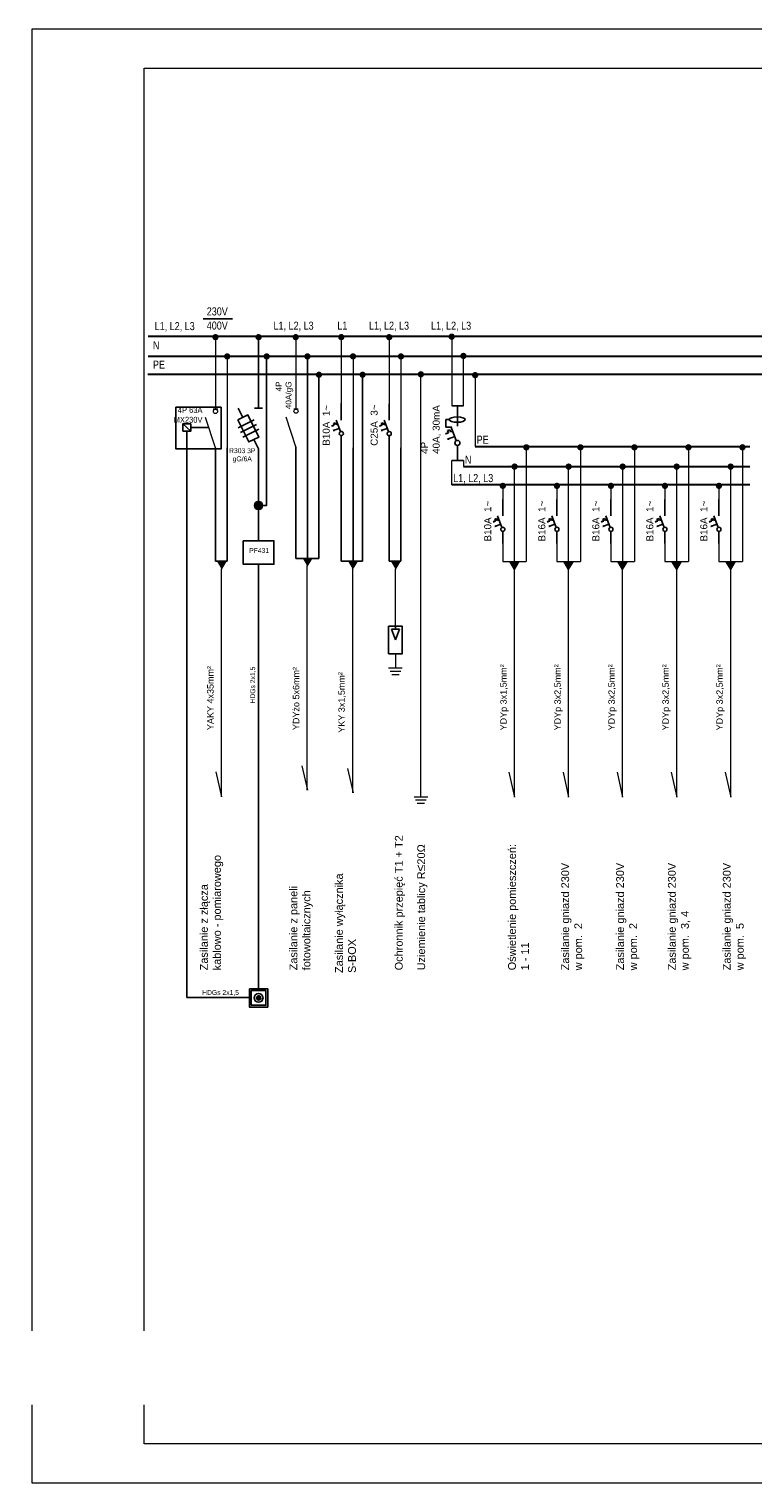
# Model space of a CAD drawing. Header units: millimetres. Extents: x 76855 to 99678, y -15103 to -11972.
# Tile 18 of 28: x 81240 to 82719, y -14942 to -11972. Entities that reach past the tile are written whole.
import ezdxf

# ---------------------------------------------------------------- set-up
doc = ezdxf.new("R2010")
doc.units = ezdxf.units.MM
doc.header["$LTSCALE"] = 100
doc.header["$MEASUREMENT"] = 0
for name, color, linetype in [('#KIE_Przycisk p.poż.', 240, 'Continuous'), ('#KIE_SIZ_Obwód do przycisku p.poż.', 240, 'Continuous'), ('Okno', 4, 'Continuous')]:
    doc.layers.add(name, color=color, linetype=linetype)
doc.layers.add('_To_TABEL_RYSUNK', color=7, linetype='Continuous', lineweight=25)
doc.layers.add('Wentyl', color=4, linetype='Continuous', lineweight=18)
doc.styles.add('8', font='txt.shx', dxfattribs={"height": 20})
doc.styles.add('CDMSTYLE', font='CDMSIMPL', dxfattribs={"width": 0.8, "bigfont": 'CDMBIGPL'})
doc.styles.add('Century', font='txt', dxfattribs={"height": 10})
doc.styles.add('styl3', font='txt.shx', dxfattribs={"height": 100})

# ---------------------------------------------------------------- blocks, each defined once
blk = doc.blocks.new('RU')
for p, q in [((-3, 425), (-3, 222)), ((12, 159), (83, -31)), ((32, 106), (130, 142)), ((59, 33), (89, 44)), ((100, 13), (89, 44)), ((128, 24), (100, 13)), ((130, 142), (108, 139)), ((111, 131), (130, 142)), ((117, 54), (157, 69)), ((117, 54), (128, 24)), ((157, 69), (135, 66)), ((139, 58), (157, 69)), ((-3, -304), (-3, -33)), ((80, -20), (153, -20)), ((153, -123), (105, -123)), ((153, -20), (153, -123))]:
    blk.add_line(p, q)
blk.add_circle((-3, 191), 34)
blk.add_ellipse((-1, -122), major_axis=(-107, 0), ratio=0.334436)
blk = doc.blocks.new('WI')
for p, q in [((43645, -14271), (43645, -14475)), ((43659, -14537), (43731, -14727)), ((43680, -14590), (43777, -14554)), ((43707, -14663), (43736, -14652)), ((43747, -14683), (43736, -14652)), ((43776, -14672), (43747, -14683)), ((43777, -14554), (43756, -14558)), ((43759, -14565), (43777, -14554)), ((43764, -14642), (43804, -14627)), ((43764, -14642), (43776, -14672)), ((43804, -14627), (43783, -14631)), ((43786, -14638), (43805, -14627)), ((43645, -15000), (43645, -14729))]:
    blk.add_line(p, q)
blk.add_circle((43645, -14505), 34)
blk = doc.blocks.new('Przycisk p.poż.')
at = {"layer": '#KIE_Przycisk p.poż.'}
h = blk.add_hatch(color=256, dxfattribs=at)
h.dxf.hatch_style = 1
edge = h.paths.add_edge_path()
edge.add_arc((171.1, -3527.6), 3, 0, 360)
for points in [[(158.6, -3515.1), (183.6, -3515.1), (183.6, -3540.1), (158.6, -3540.1)], [(161.1, -3517.6), (181.1, -3517.6), (181.1, -3537.6), (161.1, -3537.6)]]:
    blk.add_lwpolyline(points, close=True, dxfattribs=at)
for radius in [6, 3]:
    blk.add_circle((171.1, -3527.6), radius, dxfattribs=at)

msp = doc.modelspace()

# ---------------------------------------------------------------- hatches: boundary and pattern name
at = {"layer": '#KIE_SIZ_Obwód do przycisku p.poż.'}
h = msp.add_hatch(color=256, dxfattribs=at)
h.dxf.hatch_style = 1
edge = h.paths.add_edge_path()
edge.add_arc((81708.468, -12945.428), 8.28, 0, 360)
at = {"linetype": 'ByBlock', "lineweight": 15}
h = msp.add_hatch(color=256, dxfattribs=at)
edge = h.paths.add_edge_path()
edge.add_arc((81831.993, -12678.363), 6.353, 0, 360)
h = msp.add_hatch(color=256, dxfattribs=at)
edge = h.paths.add_edge_path()
edge.add_arc((81921.105, -12678.281), 6.353, 0, 360)
h = msp.add_hatch(color=256, dxfattribs=at)
h.paths.add_polyline_path([(81808.181, -13069.55), (81808.181, -13053.491), (81798.665, -13053.491)])
h.paths.add_polyline_path([(81808.181, -13069.55), (81817.697, -13053.491), (81808.181, -13053.491)])
at = {"layer": '_To_TABEL_RYSUNK', "linetype": 'ByBlock', "lineweight": 15}
h = msp.add_hatch(color=256, dxfattribs=at)
edge = h.paths.add_edge_path()
edge.add_arc((81620.476, -12601.547), 6.458, 0, 360)
h = msp.add_hatch(color=256, dxfattribs=at)
edge = h.paths.add_edge_path()
edge.add_arc((81708.589, -12601.547), 6.458, 0, 360)
h = msp.add_hatch(color=256, dxfattribs=at)
edge = h.paths.add_edge_path()
edge.add_arc((81784.375, -12601.547), 6.458, 0, 360)
h = msp.add_hatch(color=256, dxfattribs=at)
edge = h.paths.add_edge_path()
edge.add_arc((81877.601, -12601.465), 6.458, 0, 360)
h = msp.add_hatch(color=256, dxfattribs=at)
edge = h.paths.add_edge_path()
edge.add_arc((81975.511, -12601.547), 6.458, 0, 360)
at = {"layer": '_To_TABEL_RYSUNK', "linetype": 'ByBlock', "lineweight": -3}
h = msp.add_hatch(color=256, dxfattribs=at)
edge = h.paths.add_edge_path()
edge.add_arc((82103.137, -12600.497), 6.458, 0, 360)
at = {"layer": '_To_TABEL_RYSUNK', "linetype": 'ByBlock', "lineweight": 15}
h = msp.add_hatch(color=256, dxfattribs=at)
edge = h.paths.add_edge_path()
edge.add_arc((81644.468, -12640.915), 6.458, 0, 360)
h = msp.add_hatch(color=256, dxfattribs=at)
edge = h.paths.add_edge_path()
edge.add_arc((81725.145, -12640.915), 6.458, 0, 360)
h = msp.add_hatch(color=256, dxfattribs=at)
edge = h.paths.add_edge_path()
edge.add_arc((81808.366, -12640.915), 6.458, 0, 360)
h = msp.add_hatch(color=256, dxfattribs=at)
edge = h.paths.add_edge_path()
edge.add_arc((81901.592, -12640.832), 6.458, 0, 360)
h = msp.add_hatch(color=256, dxfattribs=at)
edge = h.paths.add_edge_path()
edge.add_arc((81999.502, -12640.915), 6.458, 0, 360)
at = {"layer": '_To_TABEL_RYSUNK', "linetype": 'ByBlock', "lineweight": -3}
h = msp.add_hatch(color=256, dxfattribs=at)
edge = h.paths.add_edge_path()
edge.add_arc((82127.128, -12639.864), 6.458, 0, 360)
at = {"layer": '_To_TABEL_RYSUNK', "linetype": 'ByBlock', "lineweight": 15}
h = msp.add_hatch(color=256, dxfattribs=at)
edge = h.paths.add_edge_path()
edge.add_arc((82040.206, -12677.434), 6.458, 0, 360)
at = {"layer": '_To_TABEL_RYSUNK', "linetype": 'ByBlock', "lineweight": -3}
h = msp.add_hatch(color=256, dxfattribs=at)
edge = h.paths.add_edge_path()
edge.add_arc((82151.119, -12679.233), 6.458, 0, 360)
h = msp.add_hatch(color=256, dxfattribs=at)
edge = h.paths.add_edge_path()
edge.add_arc((82255.614, -12826.589), 6.458, -180, 180, ccw=False)
h = msp.add_hatch(color=256, dxfattribs=at)
edge = h.paths.add_edge_path()
edge.add_arc((82255.704, -12826.589), 6.458, -180, 180, ccw=False)
h = msp.add_hatch(color=256, dxfattribs=at)
edge = h.paths.add_edge_path()
edge.add_arc((82366.152, -12826.589), 6.458, -180, 180, ccw=False)
h = msp.add_hatch(color=256, dxfattribs=at)
edge = h.paths.add_edge_path()
edge.add_arc((82366.242, -12826.589), 6.458, -180, 180, ccw=False)
h = msp.add_hatch(color=256, dxfattribs=at)
edge = h.paths.add_edge_path()
edge.add_arc((82476.486, -12826.589), 6.458, -180, 180, ccw=False)
h = msp.add_hatch(color=256, dxfattribs=at)
edge = h.paths.add_edge_path()
edge.add_arc((82476.576, -12826.589), 6.458, -180, 180, ccw=False)
h = msp.add_hatch(color=256, dxfattribs=at)
edge = h.paths.add_edge_path()
edge.add_arc((82586.822, -12826.589), 6.458, -180, 180, ccw=False)
h = msp.add_hatch(color=256, dxfattribs=at)
edge = h.paths.add_edge_path()
edge.add_arc((82586.912, -12826.589), 6.458, -180, 180, ccw=False)
h = msp.add_hatch(color=256, dxfattribs=at)
edge = h.paths.add_edge_path()
edge.add_arc((82697.159, -12826.579), 6.458, -180, 180, ccw=False)
h = msp.add_hatch(color=256, dxfattribs=at)
edge = h.paths.add_edge_path()
edge.add_arc((82697.248, -12826.58), 6.458, -180, 180, ccw=False)
h = msp.add_hatch(color=256, dxfattribs=at)
edge = h.paths.add_edge_path()
edge.add_arc((82231.623, -12865.956), 6.458, -180, 180, ccw=False)
h = msp.add_hatch(color=256, dxfattribs=at)
edge = h.paths.add_edge_path()
edge.add_arc((82342.161, -12865.956), 6.458, -180, 180, ccw=False)
h = msp.add_hatch(color=256, dxfattribs=at)
edge = h.paths.add_edge_path()
edge.add_arc((82452.495, -12865.956), 6.458, -180, 180, ccw=False)
h = msp.add_hatch(color=256, dxfattribs=at)
edge = h.paths.add_edge_path()
edge.add_arc((82562.831, -12865.956), 6.458, -180, 180, ccw=False)
h = msp.add_hatch(color=256, dxfattribs=at)
edge = h.paths.add_edge_path()
edge.add_arc((82673.168, -12865.947), 6.458, -180, 180, ccw=False)
h = msp.add_hatch(color=256, dxfattribs=at)
edge = h.paths.add_edge_path()
edge.add_arc((82207.632, -12905.325), 6.458, -180, 180, ccw=False)
h = msp.add_hatch(color=256, dxfattribs=at)
edge = h.paths.add_edge_path()
edge.add_arc((82318.17, -12905.325), 6.458, -180, 180, ccw=False)
h = msp.add_hatch(color=256, dxfattribs=at)
edge = h.paths.add_edge_path()
edge.add_arc((82428.504, -12905.325), 6.458, -180, 180, ccw=False)
h = msp.add_hatch(color=256, dxfattribs=at)
edge = h.paths.add_edge_path()
edge.add_arc((82538.84, -12905.325), 6.458, -180, 180, ccw=False)
h = msp.add_hatch(color=256, dxfattribs=at)
edge = h.paths.add_edge_path()
edge.add_arc((82649.176, -12905.315), 6.458, -180, 180, ccw=False)
at = {"layer": '_To_TABEL_RYSUNK', "linetype": 'ByBlock', "lineweight": 15}
h = msp.add_hatch(color=256, dxfattribs=at)
h.paths.add_polyline_path([(81632.809, -13075.317), (81632.809, -13058.991), (81623.135, -13058.991)])
h.paths.add_polyline_path([(81632.809, -13075.317), (81642.483, -13058.991), (81632.809, -13058.991)])
h = msp.add_hatch(color=256, dxfattribs=at)
h.paths.add_polyline_path([(81900.76, -13075.235), (81900.76, -13058.909), (81891.086, -13058.909)])
h.paths.add_polyline_path([(81900.76, -13075.235), (81910.434, -13058.909), (81900.76, -13058.909)])
h = msp.add_hatch(color=256, dxfattribs=at)
h.paths.add_polyline_path([(81988.214, -13075.317), (81988.214, -13058.991), (81978.539, -13058.991)])
h.paths.add_polyline_path([(81988.214, -13075.317), (81997.888, -13058.991), (81988.214, -13058.991)])
h = msp.add_hatch(color=256, dxfattribs=at)
h.paths.add_polyline_path([(82231.594, -13075.987), (82231.594, -13059.661), (82221.92, -13059.661)])
h.paths.add_polyline_path([(82231.594, -13075.987), (82241.268, -13059.661), (82231.594, -13059.661)])
h = msp.add_hatch(color=256, dxfattribs=at)
h.paths.add_polyline_path([(82342.132, -13075.987), (82342.132, -13059.661), (82332.457, -13059.661)])
h.paths.add_polyline_path([(82342.132, -13075.987), (82351.806, -13059.661), (82342.132, -13059.661)])
h = msp.add_hatch(color=256, dxfattribs=at)
h.paths.add_polyline_path([(82452.465, -13075.987), (82452.465, -13059.661), (82442.791, -13059.661)])
h.paths.add_polyline_path([(82452.465, -13075.987), (82462.139, -13059.661), (82452.465, -13059.661)])
h = msp.add_hatch(color=256, dxfattribs=at)
h.paths.add_polyline_path([(82562.802, -13075.987), (82562.802, -13059.661), (82553.128, -13059.661)])
h.paths.add_polyline_path([(82562.802, -13075.987), (82572.476, -13059.661), (82562.802, -13059.661)])
h = msp.add_hatch(color=256, dxfattribs=at)
h.paths.add_polyline_path([(82673.138, -13075.977), (82673.138, -13059.651), (82663.464, -13059.651)])
h.paths.add_polyline_path([(82673.138, -13075.977), (82682.812, -13059.651), (82673.138, -13059.651)])

# ---------------------------------------------------------------- linework, layer by layer
at = {"layer": '#KIE_Przycisk p.poż.'}
msp.add_line((81689.885, -13950.609), (81562.211, -13950.609), dxfattribs=at)
msp.add_lwpolyline([(81562.211, -12793.545), (81562.211, -13950.609)], dxfattribs=at)
at = {"layer": '#KIE_SIZ_Obwód do przycisku p.poż.'}
msp.add_line((81553.918, -12778.383), (81570.367, -12793.545), dxfattribs=at)
for points in [[(81708.468, -12599.654), (81708.468, -12746.708)], [(81725.028, -12641.061), (81725.028, -12945.428), (81708.468, -12945.428)], [(81539.748, -12744.654), (81631.911, -12744.654), (81631.911, -12830.01), (81539.748, -12830.01), (81539.748, -12744.654)], [(81666.717, -12786.842), (81699.386, -12770.508)], [(81667.068, -12746.708), (81676.528, -12765.628)], [(81700.188, -12746.708), (81716.748, -12746.708)], [(81606.667, -12785.964), (81570.367, -12785.964)], [(81671.544, -12796.347), (81704.214, -12780.013)], [(81676.312, -12805.883), (81708.981, -12789.548)], [(81699.008, -12810.588), (81708.468, -12829.508)], [(81708.468, -12829.508), (81708.468, -13017.338)], [(81708.468, -13065.356), (81708.468, -13932.559)]]:
    msp.add_lwpolyline(points, dxfattribs=at)
for points in [[(81666.371, -12770.707), (81686.685, -12760.549), (81709.165, -12805.509), (81688.851, -12815.666)], [(81570.367, -12778.383), (81553.918, -12778.383), (81553.918, -12793.545), (81570.367, -12793.545)], [(81677.128, -13017.338), (81739.808, -13017.338), (81739.808, -13065.356), (81677.128, -13065.356)]]:
    msp.add_lwpolyline(points, close=True, dxfattribs=at)
msp.add_circle((81708.468, -12945.428), 8.28, dxfattribs=at)
at = {"linetype": 'ByBlock', "lineweight": 15}
for p, q in [((81785.007, -12603.881), (81785.01, -12742.592)), ((81785.007, -12603.881), (81785.007, -12748.517)), ((81784.603, -12825.726), (81764.849, -12764.89)), ((81784.603, -12825.726), (81764.849, -12764.89)), ((81789.678, -12748.517), (81780.337, -12748.517)), ((81789.678, -12748.517), (81780.337, -12748.517)), ((81808.181, -13069.55), (81817.697, -13053.491)), ((81808.181, -13527.05), (81808.181, -13069.54)), ((81901.179, -13532.471), (81901.179, -13074.961)), ((81797.221, -13477.106), (81808.585, -13527.05)), ((81890.219, -13482.527), (81901.583, -13532.471))]:
    msp.add_line(p, q, dxfattribs=at)
at = {"linetype": 'ByBlock'}
for p, q in [((81808.202, -12643.922), (81808.202, -13053.693)), ((81831.589, -12682.992), (81831.589, -13053.693)), ((81920.701, -12682.91), (81920.701, -13059.114)), ((81784.603, -12825.726), (81784.603, -13053.693)), ((81784.603, -13053.693), (81831.589, -13053.693))]:
    msp.add_line(p, q, dxfattribs=at)
at = {"linetype": 'ByBlock', "lineweight": 15}
msp.add_circle((81785.007, -12752.778), 4.261, dxfattribs=at)
msp.add_circle((81785.007, -12752.778), 4.261, dxfattribs=at)
at = {"layer": '_To_TABEL_RYSUNK', "linetype": 'ByBlock'}
for p, q in [((81655.133, -12563.898), (81595.565, -12563.898)), ((82103.164, -12742.058), (82127.155, -12742.058)), ((81620.476, -12827.442), (81620.476, -13059.196)), ((81644.468, -12827.442), (81644.468, -13059.196)), ((81877.601, -12827.36), (81877.601, -13059.114)), ((81901.592, -12827.36), (81901.592, -13059.114)), ((81975.511, -12827.442), (81975.511, -13059.196)), ((81999.502, -12827.442), (81999.502, -13059.196)), ((82103.161, -12853.57), (82127.152, -12853.57)), ((81620.476, -13059.196), (81644.468, -13059.196)), ((81877.601, -13059.114), (81920.701, -13059.114)), ((81975.511, -13059.196), (81999.502, -13059.196))]:
    msp.add_line(p, q, dxfattribs=at)
at = {"layer": '_To_TABEL_RYSUNK', "linetype": 'ByBlock', "lineweight": 30}
for p, q in [((81482.803, -12599.724), (85198.841, -12599.718)), ((81482.803, -12640.591), (85198.841, -12640.583)), ((85200.371, -12678.112), (81482.26, -12678.12)), ((82151.146, -12824.973), (82712.041, -12824.969)), ((82127.152, -12865.842), (82712.041, -12865.836)), ((82712.041, -12903.363), (82103.157, -12903.39))]:
    msp.add_line(p, q, dxfattribs=at)
at = {"layer": '_To_TABEL_RYSUNK', "linetype": 'ByBlock', "lineweight": 15}
for p, q in [((81620.476, -12601.912), (81620.476, -12748.95)), ((81877.601, -12601.829), (81877.601, -12748.868)), ((81975.511, -12601.912), (81975.511, -12748.95)), ((82103.161, -12601.042), (82103.164, -12742.058)), ((81644.468, -12640.91), (81644.468, -12827.442)), ((81901.592, -12640.827), (81901.592, -12827.36)), ((81999.502, -12640.91), (81999.502, -12827.442)), ((82127.155, -12742.058), (82127.155, -12640.029)), ((82040.161, -13540.417), (82040.161, -12678.11)), ((82151.146, -12679.429), (82151.146, -12824.973)), ((81620.476, -12827.442), (81600.394, -12765.596)), ((81620.476, -12827.442), (81600.394, -12765.596)), ((81625.225, -12748.95), (81615.728, -12748.95)), ((81625.225, -12748.95), (81615.728, -12748.95)), ((82255.59, -12827.134), (82255.587, -13059.661)), ((82366.128, -12827.134), (82366.125, -13059.661)), ((82476.462, -12827.134), (82476.459, -13059.661)), ((82586.798, -12827.134), (82586.795, -13059.661)), ((82697.135, -12827.124), (82697.132, -13059.651)), ((82103.157, -12903.39), (82103.161, -12853.57)), ((82127.152, -12853.57), (82127.152, -12865.842)), ((82231.596, -13071.028), (82231.596, -12866.121)), ((82342.134, -13071.028), (82342.134, -12866.121)), ((82452.468, -13071.028), (82452.468, -12866.121)), ((82562.804, -13071.028), (82562.804, -12866.121)), ((82673.14, -13071.018), (82673.14, -12866.112)), ((82207.605, -12905.521), (82207.605, -12932.936)), ((82318.143, -12905.521), (82318.143, -12932.936)), ((82428.477, -12905.521), (82428.477, -12932.936)), ((82538.813, -12905.521), (82538.813, -12932.936)), ((82649.149, -12905.512), (82649.149, -12932.926)), ((82207.603, -13023.003), (82207.603, -13059.661)), ((82318.14, -13023.003), (82318.14, -13059.661)), ((82428.474, -13023.003), (82428.474, -13059.661)), ((82538.811, -13023.003), (82538.811, -13059.661)), ((82649.147, -13022.993), (82649.147, -13059.651)), ((81632.809, -13075.317), (81642.483, -13058.991)), ((81900.76, -13075.235), (81910.434, -13058.909)), ((81988.214, -13075.317), (81997.888, -13058.991)), ((82207.603, -13059.661), (82255.585, -13059.661)), ((82231.594, -13075.987), (82221.92, -13059.661)), ((82231.594, -13075.987), (82241.268, -13059.661)), ((82318.14, -13059.661), (82366.123, -13059.661)), ((82342.131, -13075.987), (82332.457, -13059.661)), ((82342.132, -13075.987), (82351.806, -13059.661)), ((82428.474, -13059.661), (82476.456, -13059.661)), ((82452.465, -13075.987), (82442.791, -13059.661)), ((82452.465, -13075.987), (82462.139, -13059.661)), ((82538.811, -13059.661), (82586.793, -13059.661)), ((82562.802, -13075.987), (82553.128, -13059.661)), ((82562.802, -13075.987), (82572.476, -13059.661)), ((82649.147, -13059.651), (82697.129, -13059.651)), ((82673.138, -13075.977), (82663.464, -13059.651)), ((82673.138, -13075.977), (82682.812, -13059.651)), ((81632.809, -13540.417), (81632.809, -13075.306)), ((81988.214, -13191.999), (81988.214, -13075.317)), ((82231.594, -13541.087), (82231.594, -13075.976)), ((82342.132, -13541.087), (82342.132, -13075.976)), ((82452.465, -13541.087), (82452.465, -13075.976)), ((82562.802, -13541.087), (82562.802, -13075.976)), ((82673.138, -13541.078), (82673.138, -13075.966)), ((81621.256, -13489.644), (81632.809, -13540.417)), ((82220.04, -13490.314), (82231.594, -13541.087)), ((82330.578, -13490.314), (82342.132, -13541.087)), ((82440.912, -13490.314), (82452.465, -13541.087)), ((82551.248, -13490.314), (82562.802, -13541.087)), ((82661.585, -13490.304), (82673.138, -13541.078))]:
    msp.add_line(p, q, dxfattribs=at)
at = {"layer": '_To_TABEL_RYSUNK'}
for p, q in [((81988.214, -13198.045), (81980.191, -13198.045)), ((81980.191, -13198.045), (81988.214, -13220.066)), ((81988.214, -13191.999), (81988.214, -13198.045)), ((81988.214, -13220.066), (81996.236, -13198.045)), ((81996.236, -13198.045), (81988.214, -13198.045))]:
    msp.add_line(p, q, dxfattribs=at)
at = {"layer": '_To_TABEL_RYSUNK', "lineweight": 15}
for p, q in [((81988.214, -13248.133), (81988.214, -13277.342)), ((81974.18, -13277.342), (82002.247, -13277.342)), ((81977.298, -13283.673), (81999.144, -13283.673)), ((81980.624, -13290.425), (81995.833, -13290.425)), ((82026.127, -13540.417), (82054.194, -13540.417)), ((82029.245, -13546.748), (82051.091, -13546.748)), ((82032.571, -13553.5), (82047.78, -13553.5))]:
    msp.add_line(p, q, dxfattribs=at)
at = {"layer": '_To_TABEL_RYSUNK'}
msp.add_lwpolyline([(81974.18, -13191.999), (82002.247, -13191.999), (82002.247, -13248.133), (81974.18, -13248.133)], close=True, dxfattribs=at)
at = {"layer": '_To_TABEL_RYSUNK', "linetype": 'ByBlock', "lineweight": 15}
msp.add_circle((81620.476, -12753.282), 4.332, dxfattribs=at)
msp.add_circle((81620.476, -12753.282), 4.332, dxfattribs=at)

# ---------------------------------------------------------------- block references
at = {"layer": '#KIE_Przycisk p.poż.', "xscale": 1.5, "yscale": 1.5, "zscale": 1.5, "rotation": 359.9940576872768}
msp.add_blockref('Przycisk p.poż.', (81452.511, -8659.902), dxfattribs=at)
at = {"layer": '_To_TABEL_RYSUNK', "rotation": 180}
for name, p, xscale, yscale, zscale in [('WI', (87265.547, -14589.08), 0.123449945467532, 0.123449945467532, 0.123449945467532), ('WI', (87363.457, -14589.163), 0.123449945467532, 0.123449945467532, 0.123449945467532), ('RU', (82114.329, -12788.54), 0.1528427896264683, 0.1528427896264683, 0.1528427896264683), ('WI', (87595.549, -14784.723), 0.123449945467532, 0.123449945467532, 0.123449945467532), ('WI', (87706.087, -14784.723), 0.123449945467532, 0.123449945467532, 0.123449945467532), ('WI', (87816.42, -14784.723), 0.123449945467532, 0.123449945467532, 0.123449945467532), ('WI', (87926.757, -14784.723), 0.123449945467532, 0.123449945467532, 0.123449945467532), ('WI', (88037.093, -14784.714), 0.123449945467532, 0.123449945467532, 0.123449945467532)]:
    msp.add_blockref(name, p, dxfattribs=dict(at, xscale=xscale, yscale=yscale, zscale=zscale))

# ---------------------------------------------------------------- texts
at = {"layer": '#KIE_SIZ_Obwód do przycisku p.poż.', "char_height": 10, "attachment_point": 1, "style": 'Century'}
for s, insert, width in [('\\pxqc;R303 3P\\PgG/6A', (81571.199, -12828.467), 208.00609), ('\\pxqc;PF431', (81704.507, -13032.363), 10.51428), ('\\pxqc;HDGs 2x1,5', (81578.822, -13935.307), 104.16318)]:
    msp.add_mtext(s, dxfattribs=dict(at, insert=insert, width=width))
at = {"layer": '#KIE_SIZ_Obwód do przycisku p.poż.', "insert": (81691.589, -13364.427), "char_height": 10, "width": 104.16318, "attachment_point": 1, "rotation": 90, "style": 'Century'}
msp.add_mtext('\\pxqc;HDGs 2x1,5', dxfattribs=at)
at = {"layer": '_To_TABEL_RYSUNK', "linetype": 'ByBlock', "lineweight": 25, "char_height": 16.47458, "width": 119.91135, "attachment_point": 1, "style": 'CDMSTYLE'}
for s, insert in [('{\\fArial|b0|i0|c238|p34;\\C256;230V}', (81602.674, -12540.718)), ('{\\fArial|b0|i0|c238|p34;\\C256;L1, L2, L3}', (81496.248, -12570.741)), ('{\\fArial|b0|i0|c238|p34;\\C256;400V}', (81602.674, -12569.591)), ('{\\fArial|b0|i0|c238|p34;\\C256;L1, L2, L3}', (81739.146, -12569.849)), ('{\\fArial|b0|i0|c238|p34;L1}', (81869.515, -12569.767)), ('{\\fArial|b0|i0|c238|p34;\\C256;L1, L2, L3}', (81934.113, -12569.849)), ('{\\fArial|b0|i0|c238|p34;\\C256;L1, L2, L3}', (82060.982, -12569.849)), ('{\\fArial|b0|i0|c238|p34;\\C256;N}', (81492.759, -12610.084)), ('{\\fArial|b0|i0|c238|p34;\\C256;PE}', (81492.763, -12649.476)), ('{\\fArial|b0|i0|c238|p34;PE}', (82154.13, -12802.791)), ('{\\fArial|b0|i0|c238|p34;N}', (82130.135, -12843.66)), ('{\\fArial|b0|i0|c238|p34;\\C256;L1, L2, L3}', (82106.145, -12881.208))]:
    msp.add_mtext(s, dxfattribs=dict(at, insert=insert))
at = {"layer": '_To_TABEL_RYSUNK', "linetype": 'ByBlock', "lineweight": 15, "insert": (81696.235, -12691.935), "char_height": 16.47458, "width": 76.86916, "attachment_point": 3, "rotation": 90, "style": 'CDMSTYLE'}
msp.add_mtext('{\\fArial|b0|i0|c238|p34;\\P\\H0.728395x;\\P\\W1;4P \\P40A/gG}', dxfattribs=at)
at = {"layer": '_To_TABEL_RYSUNK', "linetype": 'ByBlock', "lineweight": 15, "insert": (81593.94, -12744.307), "char_height": 12, "width": 76.86916, "attachment_point": 3, "style": 'CDMSTYLE'}
msp.add_mtext('{\\fArial|b0|i0|c238|p34;4P 63A\\PMX230V}', dxfattribs=at)
at = {"layer": '_To_TABEL_RYSUNK', "color": 7, "attachment_point": 1, "rotation": 90, "style": '8'}
for s, insert, char_height, width in [('{\\F@Arial Unicode MS|c238;B10A  1~}', (81839.538, -12823.392), 14.41526, 218.53464), ('{\\f@Arial Unicode MS|b0|i0|c238|p34;C25A  3~}', (81937.449, -12823.475), 14.41526, 218.53464), ('{\\f@Arial Unicode MS|b0|i0|c238|p34;4P\\P40A, 30mA}', (82040.199, -12840.042), 14.41526, 218.53464), ('{\\f@Arial Unicode MS|b0|i0|c238|p34;B10A  1~}', (82169.54, -13019.035), 14.41526, 218.53464), ('{\\F@Arial Unicode MS|c238;B16A  1~}', (82280.078, -13019.035), 14.41526, 218.53464), ('{\\f@Arial Unicode MS|b0|i0|c238|p34;B16A  1~}', (82390.412, -13019.035), 14.41526, 218.53464), ('{\\f@Arial Unicode MS|b0|i0|c238|p34;B16A  1~}', (82500.748, -13019.035), 14.41526, 218.53464), ('{\\f@Arial Unicode MS|b0|i0|c238|p34;B16A  1~}', (82611.084, -13019.026), 14.41526, 218.53464), ('{\\F@Arial Unicode MS|c238;YDYżo 5x6mm²}', (81778.538, -13404.221), 13.17967, 416.25646), ('{\\f@Arial Unicode MS|b0|i0|c238|p34;YDYp 3x1,5mm²}', (82202.313, -13404.891), 13.17967, 416.25646), ('{\\F@Arial Unicode MS|c238;YDYp 3x2,5mm²}', (82312.851, -13404.891), 13.17967, 416.25646), ('{\\f@Arial Unicode MS|b0|i0|c238|p34;YDYp 3x2,5mm²}', (82423.185, -13404.891), 13.17967, 416.25646), ('{\\f@Arial Unicode MS|b0|i0|c238|p34;YDYp 3x2,5mm²}', (82533.521, -13404.891), 13.17967, 416.25646), ('{\\f@Arial Unicode MS|b0|i0|c238|p34;YDYp 3x2,5mm²}', (82643.857, -13404.881), 13.17967, 416.25646), ('{\\F@Arial Unicode MS|c238;YAKY 4x35mm²}', (81603.528, -13404.221), 13.17967, 416.25646), ('{\\F@Arial Unicode MS|c238;YKY 3x1,5mm²}', (81871.536, -13409.642), 13.17967, 416.25646)]:
    msp.add_mtext(s, dxfattribs=dict(at, insert=insert, char_height=char_height, width=width))
at = {"layer": '_To_TABEL_RYSUNK', "char_height": 15.97535, "width": 416.25646, "attachment_point": 1, "rotation": 90, "style": '8'}
for s, insert in [('{\\fArial|b0|i0|c238|p34;Ochronnik przepięć T1 + T2}', (81987.092, -13895.034)), ('{\\fArial|b0|i0|c238|p34;Uziemienie tablicy R\\H1.128205x;≤\\H0.886364x;\\C7;20\\H1.000002x;Ω}', (82030.8, -13895.034)), ('{\\fArial|b0|i0|c238|p34;Oświetlenie pomieszczeń:\\P1 - 11}', (82218.359, -13895.034)), ('{\\fArial|b0|i0|c238|p34;Zasilanie z złącza \\Pkablowo - pomiarowego }', (81588.882, -13895.034)), ('{\\fArial|b0|i0|c238|p34;Zasilanie wyłącznika\\PS-BOX}', (81864.804, -13900.455)), ('{\\fArial|b0|i0|c238|p34;Zasilanie gniazd 230V\\P\\pxqj;w pom.  2}', (82327.035, -13895.034)), ('{\\fArial|b0|i0|c238|p34;Zasilanie gniazd 230V\\Pw pom.  2}', (82439.233, -13895.034)), ('{\\fArial|b0|i0|c238|p34;Zasilanie gniazd 230V\\P\\pxqj;w pom.  3, 4}', (82545.002, -13895.034)), ('{\\fArial|b0|i0|c238|p34;Zasilanie gniazd 230V\\Pw pom.  5}', (82657.201, -13895.034)), ('{\\fArial|b0|i0|c238|p34;Zasilanie z paneli \\Pfotowoltaicznych }', (81771.806, -13895.034))]:
    msp.add_mtext(s, dxfattribs=dict(at, insert=insert))
at = {"layer": 'Okno', "insert": (79845.937, -14582.303), "char_height": 29.18779, "width": 2123.508, "attachment_point": 1, "style": 'styl3', "bg_fill": 2}
msp.add_mtext('{\\farial|b0|i0|c238|p34;BUDYNEK SOCJALNO-SZATNIOWY}', dxfattribs=at)

# ---------------------------------------------------------------- next in the draw order: linework, layer by layer
at = {"layer": 'Wentyl'}
for points in [[(81245.122, -14942.176), (85445.122, -14942.176), (85445.122, -11972.176), (81245.122, -11972.176)], [(81475.122, -12052.176), (85365.122, -12052.176), (85365.122, -14862.176), (81475.122, -14862.176)]]:
    msp.add_lwpolyline(points, close=True, dxfattribs=at)

# ---------------------------------------------------------------- next in the draw order: texts
at = {"layer": 'Okno', "char_height": 29.18779, "width": 2123.508, "attachment_point": 1, "style": 'styl3', "bg_fill": 2}
for s, insert in [('{\\fArial Narrow|b0|i0|c238|p34;\\H0.809229x;KŁODA \\W0.75;działka nr 626/4, 626/5, 626/7, 626/10\\P\\farial|b0|i0|c238|p34;\\H1.235745x;\\W1; }', (80044.5, -14646.172)), ('{\\farial|b0|i0|c238|p34;Rzut parteru - instalacje elektryczne }', (80097.293, -14738.811))]:
    msp.add_mtext(s, dxfattribs=dict(at, insert=insert))

doc.saveas('drawing.dxf')
